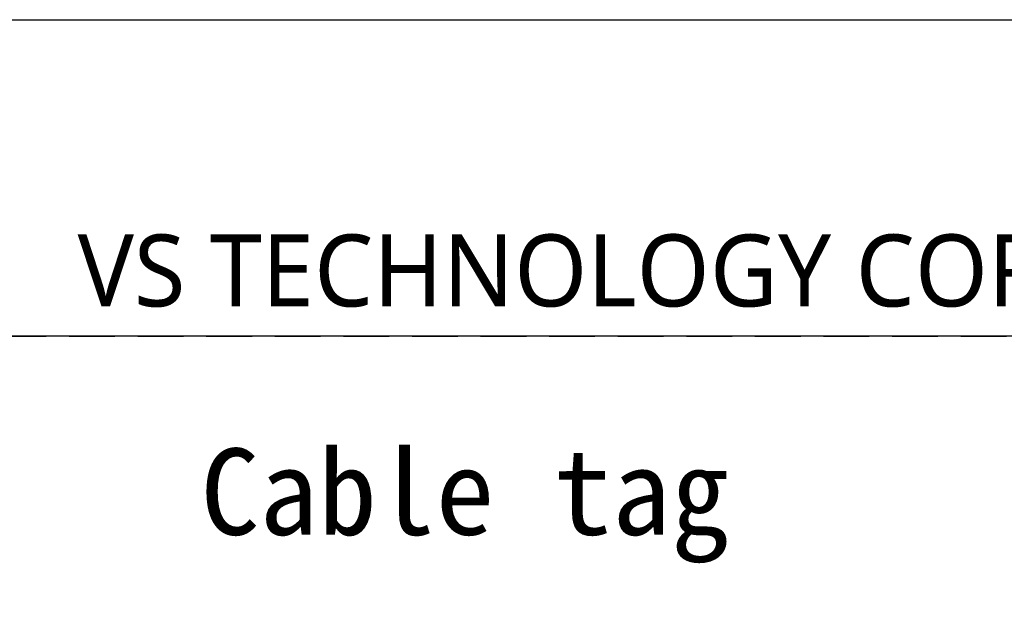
# Model space of a CAD drawing. Header units: millimetres. Extents: x 0 to 420, y 0 to 297.
# Tile 10 of 11: x 352 to 386, y 276 to 297. Entities that reach past the tile are written whole.
import ezdxf

# ---------------------------------------------------------------- set-up
doc = ezdxf.new("R2010")
doc.units = ezdxf.units.MM
doc.header["$LTSCALE"] = 0.25
doc.linetypes.add('HIDDEN', pattern=[9.525, 6.35, -3.175])
doc.layers.add('FORM', color=252, linetype='Continuous')
doc.layers.add('PAPER', color=254, linetype='Continuous', plot=False)
doc.layers.add('TXT1', color=5, linetype='Continuous', lineweight=20)
doc.styles.add('VS Standard', font='msgothic.ttc', dxfattribs={"height": 3})
doc.styles.add('VST_ﾒｲﾘｵ', font='meiryo.ttc', dxfattribs={"height": 2.5})

msp = doc.modelspace()

# ---------------------------------------------------------------- linework, layer by layer
at = {"layer": 'FORM'}
msp.add_line((406.5, 286), (13.5, 286), dxfattribs=at)
at = {"layer": 'FORM', "linetype": 'HIDDEN'}
msp.add_lwpolyline([(13.5, 286), (406.5, 286), (406.5, 11), (13.5, 11)], close=True, dxfattribs=at)
at = {"layer": 'FORM'}
msp.add_lwpolyline([(406.5, 286), (329.4122, 286), (329.4122, 245.0931), (406.5, 245.0931)], close=True, dxfattribs=at)
at = {"layer": 'PAPER'}
msp.add_lwpolyline([(0, 297), (420, 297), (420, 0), (0, 0)], close=True, dxfattribs=at)

# ---------------------------------------------------------------- texts
at = {"layer": 'FORM', "insert": (404.5, 287), "char_height": 2.5, "attachment_point": 9, "style": 'VST_ﾒｲﾘｵ'}
msp.add_mtext('{\\fMeiryo|b0|i0|c128|p50;VS TECHNOLOGY CORPORATION}', dxfattribs=at)
at = {"layer": 'TXT1', "insert": (358.5816, 282.0998), "char_height": 3, "width": 22.720286, "attachment_point": 1, "style": 'VS Standard'}
msp.add_mtext('Cable tag ', dxfattribs=at)

doc.saveas('drawing.dxf')
